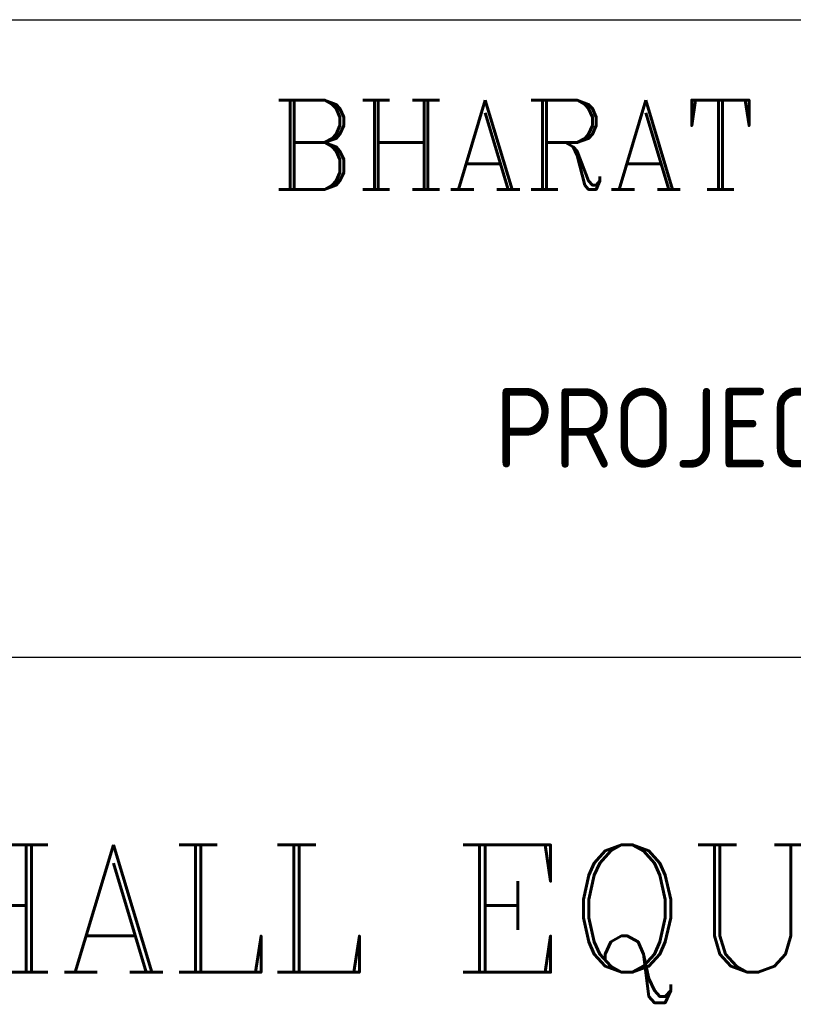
# Model space of a CAD drawing. Extents: x -7650383 to 4934791, y -114316 to 1826789.
# Tile 88 of 131: x 330079 to 333720, y 220569 to 225203. Entities that reach past the tile are written whole.
import ezdxf
from ezdxf.enums import TextEntityAlignment as Align

# ---------------------------------------------------------------- set-up
doc = ezdxf.new("R2010")
doc.units = 0
doc.header["$LTSCALE"] = 800
doc.header["$MEASUREMENT"] = 0
doc.linetypes.add('CONTINOUS', pattern=[0])
doc.layers.get('0').update_dxf_attribs({"linetype": 'CONTINUOUS'})
doc.layers.add('TEXT', color=3, linetype='CONTINUOUS')
doc.styles.add('COMPLEX', font='complex')
doc.styles.add('ROMANC', font='romanc')
doc.styles.get("Standard").update_dxf_attribs({"font": 'ISO9'})

# ---------------------------------------------------------------- blocks, each defined once
blk = doc.blocks.new('A$C731D3036')
for p, q in [((-593.641, 151.19), (-26.68, 151.19)), ((-749.277, 106.722), (-26.68, 106.722)), ((-749.277, 106.722), (-337.953, 106.722))]:
    blk.add_line(p, q)
at = {"style": 'COMPLEX'}
blk.add_text('BHARAT HEAVY ELECTRICALS LTD', height=6.22545, dxfattribs=at).set_placement((-290.174, 139.352), align=Align.CENTER)
blk.add_text('PROJECT ENGINEERING MANAGEMENT', height=5.55844).set_placement((-290.656, 119.937), align=Align.CENTER)

msp = doc.modelspace()

# ---------------------------------------------------------------- block references
at = {"color": 1, "linetype": 'CONTINOUS', "lineweight": 15, "xscale": 67.46500254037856, "yscale": 67.46500254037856, "zscale": 67.46500254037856}
msp.add_blockref('A$C731D3036', (355807.2, 215002.9), dxfattribs=at)

# ---------------------------------------------------------------- texts
at = {"layer": 'TEXT', "style": 'ROMANC'}
msp.add_text('T.G.HALL EQUIPMENT LAYOUT PLAN AT 0.0M FLOOR', height=600, dxfattribs=at).set_placement((328155.2, 220719.1))

doc.saveas('drawing.dxf')
